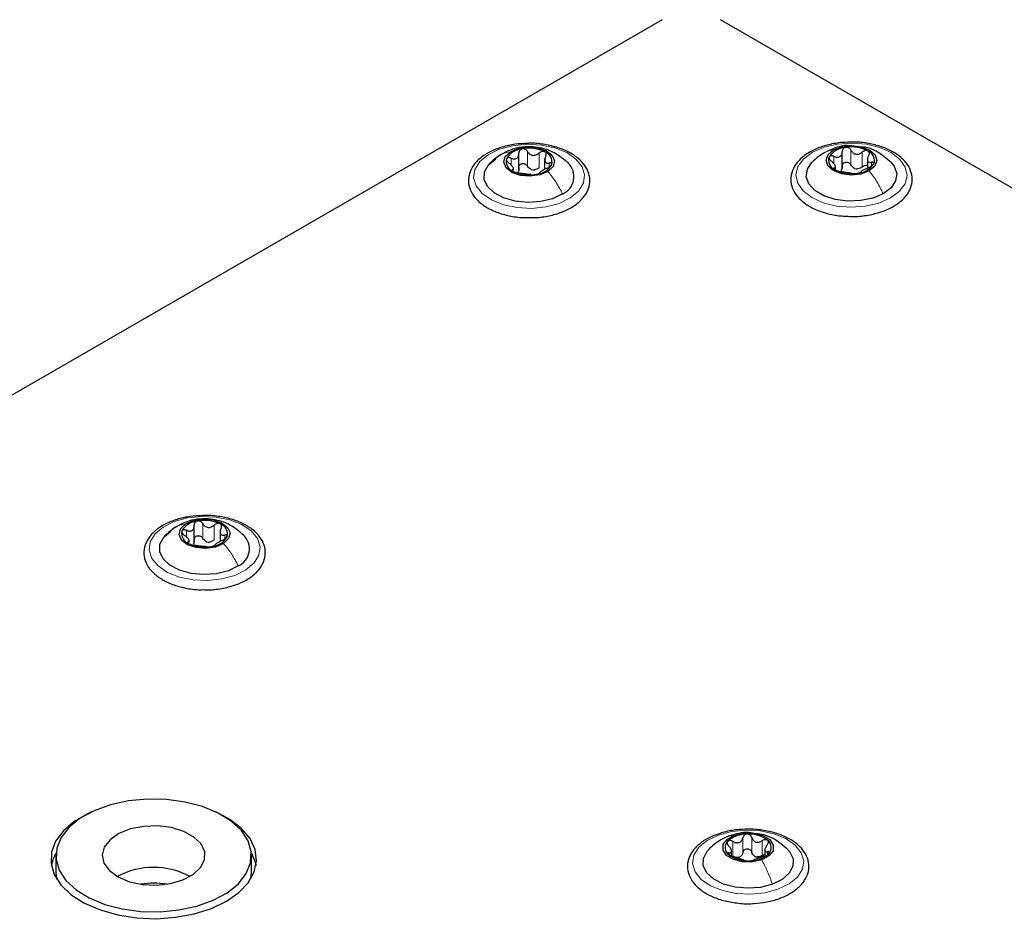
# Paper-space layout 'Blatt2' of a CAD drawing. Header units: millimetres. Extents: x 5 to 418, y 2 to 292.
# Tile 81 of 87: x 259 to 278, y 237 to 255. Entities that reach past the tile are written whole.
import ezdxf

# ---------------------------------------------------------------- set-up
doc = ezdxf.new("R2010")
doc.units = ezdxf.units.MM

psp = doc.layouts.new('Blatt2')

# ---------------------------------------------------------------- linework, layer by layer
at = {"color": 7, "linetype": 'Continuous', "lineweight": 25}
for p, q in [((270.993, 254.585), (248.379, 241.53)), ((317.662, 228.296), (272.124, 254.585)), ((268.207, 251.67), (268.207, 251.986)), ((268.706, 251.882), (268.706, 251.675)), ((274.49, 251.736), (274.49, 252.022)), ((274.49, 251.705), (274.49, 252.021)), ((274.978, 251.892), (274.978, 251.699)), ((268.103, 251.657), (268.103, 251.714)), ((274.361, 251.671), (274.361, 251.753)), ((261.896, 244.434), (261.896, 244.75)), ((262.397, 244.651), (262.397, 244.442)), ((261.797, 244.423), (261.797, 244.478)), ((272.985, 238.446), (272.985, 238.328)), ((259.207, 238.338), (259.207, 238.012)), ((263.007, 238.012), (263.007, 238.338)), ((272.338, 238.322), (272.338, 238.423)), ((262.994, 237.881), (263.007, 238.012))]:
    psp.add_line(p, q, dxfattribs=at)
at = {"color": 7, "linetype": 'Continuous', "lineweight": 18}
for p, q in [((274.659, 251.762), (274.659, 252.047)), ((268.052, 251.762), (268.052, 251.894)), ((268.373, 251.736), (268.373, 252.022)), ((268.597, 251.708), (268.597, 251.994)), ((274.326, 251.787), (274.326, 251.93)), ((274.88, 251.726), (274.88, 252.012)), ((268.083, 251.645), (268.083, 251.669)), ((268.795, 251.721), (268.795, 251.799)), ((274.336, 251.677), (274.336, 251.704)), ((275.06, 251.739), (275.06, 251.812)), ((262.062, 244.503), (262.062, 244.789)), ((262.286, 244.476), (262.286, 244.761)), ((261.743, 244.528), (261.743, 244.659)), ((262.488, 244.489), (262.488, 244.568)), ((261.778, 244.41), (261.778, 244.434)), ((272.303, 238.717), (272.397, 238.735)), ((272.558, 238.397), (272.558, 238.683)), ((272.733, 238.401), (272.733, 238.687)), ((272.365, 238.326), (272.365, 238.612)), ((272.936, 238.34), (272.936, 238.626)), ((272.293, 238.346), (272.293, 238.391)), ((273.039, 238.362), (273.039, 238.408))]:
    psp.add_line(p, q, dxfattribs=at)
at = {"color": 7, "linetype": 'Continuous', "lineweight": 18, "flags": 128}
for points in [[(267.608, 251.96), (267.824, 252.065), (268.079, 252.134), (268.357, 252.162), (268.637, 252.148), (268.902, 252.093), (269.134, 252), (269.315, 251.875), (269.434, 251.727), (269.483, 251.567), (269.459, 251.405), (269.363, 251.252), (269.201, 251.119), (268.986, 251.014), (268.73, 250.945), (268.453, 250.917), (268.172, 250.931), (267.907, 250.986), (267.676, 251.08), (267.494, 251.204), (267.375, 251.352), (267.326, 251.512), (267.35, 251.674), (267.446, 251.827), (267.608, 251.96)], [(273.914, 252.009), (274.139, 252.107), (274.4, 252.168), (274.68, 252.187), (274.959, 252.165), (275.219, 252.101), (275.441, 252), (275.61, 251.87), (275.715, 251.719), (275.749, 251.558), (275.71, 251.397), (275.599, 251.247), (275.425, 251.119), (275.2, 251.021), (274.939, 250.96), (274.659, 250.941), (274.38, 250.963), (274.12, 251.027), (273.898, 251.128), (273.729, 251.258), (273.624, 251.409), (273.59, 251.57), (273.629, 251.731), (273.74, 251.881), (273.914, 252.009)], [(261.293, 244.722), (261.507, 244.828), (261.762, 244.899), (262.039, 244.929), (262.32, 244.916), (262.586, 244.862), (262.818, 244.77), (263.002, 244.647), (263.124, 244.5), (263.176, 244.34), (263.154, 244.178), (263.06, 244.024), (262.901, 243.89), (262.687, 243.784), (262.433, 243.714), (262.156, 243.684), (261.875, 243.696), (261.609, 243.75), (261.376, 243.842), (261.192, 243.966), (261.071, 244.112), (261.019, 244.272), (261.04, 244.435), (261.134, 244.588), (261.293, 244.722)], [(272.084, 238.734), (272.339, 238.803), (272.617, 238.831), (272.898, 238.816), (273.163, 238.76), (273.393, 238.666), (273.574, 238.541), (273.692, 238.393), (273.74, 238.233), (273.715, 238.071), (273.618, 237.918), (273.456, 237.785), (273.239, 237.681), (272.983, 237.612), (272.705, 237.585), (272.425, 237.599), (272.16, 237.655), (271.929, 237.749), (271.749, 237.874), (271.63, 238.022), (271.582, 238.182), (271.608, 238.344), (271.705, 238.497), (271.867, 238.63), (272.084, 238.734)]]:
    psp.add_lwpolyline(points, dxfattribs=at)
at = {"color": 7, "linetype": 'Continuous', "lineweight": 25, "flags": 128}
for points in [[(268.039, 252.018), (268.195, 252.084), (268.383, 252.111), (268.573, 252.094), (268.739, 252.036), (268.853, 251.946), (268.899, 251.838), (268.87, 251.728), (268.77, 251.632)], [(275.016, 251.646), (274.854, 251.585), (274.665, 251.564), (274.475, 251.587), (274.316, 251.65), (274.21, 251.743), (274.175, 251.853), (274.214, 251.962), (274.323, 252.054)], [(274.323, 252.054), (274.485, 252.115), (274.674, 252.136), (274.864, 252.113), (275.023, 252.05), (275.129, 251.956), (275.164, 251.847), (275.125, 251.738), (275.016, 251.646)], [(269.054, 251.197), (268.86, 251.105), (268.63, 251.048), (268.381, 251.032), (268.134, 251.056), (267.909, 251.12), (267.724, 251.217), (267.594, 251.341), (267.53, 251.481), (267.537, 251.625), (267.614, 251.763), (267.755, 251.882)], [(268.77, 251.632), (268.614, 251.566), (268.427, 251.54), (268.236, 251.557), (268.07, 251.614), (267.956, 251.704), (267.91, 251.813), (267.939, 251.923), (268.039, 252.018)], [(275.285, 251.201), (275.083, 251.116), (274.848, 251.067), (274.598, 251.058), (274.354, 251.09), (274.135, 251.16), (273.96, 251.264), (273.842, 251.391), (273.791, 251.533), (273.812, 251.677), (273.901, 251.812), (273.904, 251.815)], [(275.425, 251.824), (275.497, 251.737), (275.548, 251.595), (275.527, 251.451), (275.438, 251.316), (275.285, 251.201)], [(262.466, 244.401), (262.311, 244.334), (262.124, 244.307), (261.933, 244.322), (261.767, 244.379), (261.651, 244.468), (261.603, 244.576), (261.63, 244.687), (261.729, 244.783)], [(261.729, 244.783), (261.883, 244.85), (262.07, 244.877), (262.262, 244.861), (262.428, 244.805), (262.544, 244.715), (262.591, 244.607), (262.564, 244.497), (262.466, 244.401)], [(262.752, 243.967), (262.56, 243.874), (262.33, 243.816), (262.082, 243.798), (261.835, 243.821), (261.609, 243.884), (261.422, 243.98), (261.29, 244.103), (261.224, 244.243), (261.228, 244.387), (261.303, 244.525), (261.442, 244.645)], [(259.272, 238.054), (259.403, 237.853), (259.6, 237.67), (259.854, 237.514), (260.157, 237.388), (260.496, 237.3), (260.859, 237.251), (261.231, 237.244), (261.599, 237.279), (261.948, 237.354), (262.264, 237.468), (262.536, 237.615), (262.753, 237.79), (262.906, 237.986), (262.991, 238.195), (263.003, 238.41), (262.942, 238.622), (262.811, 238.823), (262.615, 239.006), (262.36, 239.163), (262.057, 239.288), (261.718, 239.377), (261.355, 239.426), (260.983, 239.433), (260.615, 239.398), (260.267, 239.322), (259.951, 239.208), (259.679, 239.061), (259.462, 238.887), (259.308, 238.691), (259.223, 238.481), (259.211, 238.266), (259.272, 238.054)], [(259.901, 239.186), (259.834, 239.155), (259.565, 239), (259.352, 238.818), (259.202, 238.616), (259.121, 238.402), (259.112, 238.182), (259.175, 237.966), (259.308, 237.76), (259.506, 237.573), (259.762, 237.41), (260.066, 237.279), (260.408, 237.183), (260.776, 237.126), (261.155, 237.11), (261.532, 237.137), (261.895, 237.203), (262.228, 237.309), (262.521, 237.448), (262.521, 237.448)], [(262.521, 237.448), (262.763, 237.618), (262.946, 237.81), (263.061, 238.019), (263.107, 238.237), (263.08, 238.456), (262.981, 238.668), (262.815, 238.866), (262.587, 239.041), (262.313, 239.186)], [(260.141, 238.189), (260.247, 238.044), (260.416, 237.921), (260.637, 237.829), (260.893, 237.774), (261.164, 237.762), (261.431, 237.792), (261.675, 237.863), (261.876, 237.969), (262.02, 238.102), (262.096, 238.253), (262.099, 238.41), (262.029, 238.562), (261.89, 238.697), (261.693, 238.806), (261.453, 238.88), (261.187, 238.914), (260.915, 238.905), (260.657, 238.854), (260.433, 238.765), (260.259, 238.644), (260.147, 238.5), (260.107, 238.345), (260.141, 238.189)], [(272.926, 238.252), (272.746, 238.212), (272.553, 238.215), (272.376, 238.26), (272.243, 238.34), (272.174, 238.445), (272.178, 238.556), (272.257, 238.658), (272.397, 238.735)], [(272.397, 238.735), (272.577, 238.775), (272.77, 238.772), (272.946, 238.727), (273.08, 238.646), (273.149, 238.542), (273.144, 238.431), (273.066, 238.329), (272.926, 238.252)], [(273.132, 237.778), (272.904, 237.719), (272.655, 237.7), (272.408, 237.721), (272.181, 237.782), (271.992, 237.877), (271.858, 238), (271.789, 238.139), (271.791, 238.283), (271.863, 238.422), (271.907, 238.469)], [(273.428, 238.457), (273.464, 238.415), (273.533, 238.276), (273.532, 238.132), (273.459, 237.993), (273.322, 237.872), (273.132, 237.778)], [(263.006, 238.383), (263.08, 238.211), (263.096, 238.142)], [(259.207, 238.012), (259.211, 237.94), (259.221, 237.881)]]:
    psp.add_lwpolyline(points, dxfattribs=at)
at = {"color": 7, "linetype": 'Continuous', "lineweight": 25}
for centre, radius, start, end in [((268.299, 251.689), 0.386, 94.4929, 150.0111), ((268.404, 251.381), 0.705, 64.4345, 101.0333), ((274.581, 251.685), 0.417, 93.1952, 145.8081), ((274.671, 251.424), 0.687, 62.2274, 99.49), ((274.92, 251.849), 0.196, 339.3427, 68.6889), ((268.166, 251.831), 0.207, 165.8197, 251.5976), ((268.643, 251.82), 0.207, 345.8197, 71.5976), ((274.419, 251.85), 0.196, 159.3427, 248.6889), ((268.508, 251.921), 0.258, 255.8956, 269.5721), ((268.51, 251.962), 0.386, 274.4929, 330.0111), ((268.908, 251.533), 0.367, 293.3965, 46.1644), ((274.668, 252.276), 0.687, 242.2274, 279.49), ((274.797, 251.935), 0.251, 253.8977, 267.8197), ((274.758, 252.014), 0.417, 273.1952, 325.8081), ((268.405, 252.27), 0.705, 244.4345, 281.0333), ((261.989, 244.46), 0.38, 94.7264, 150.7928), ((262.096, 244.144), 0.708, 64.8171, 101.3139), ((262.333, 244.586), 0.21, 346.9703, 72.0732), ((261.861, 244.598), 0.21, 166.9703, 252.0732), ((262.603, 244.3), 0.365, 294.1702, 46.2283), ((262.098, 245.04), 0.708, 244.8171, 281.3139), ((262.196, 244.689), 0.259, 256.2461, 269.8849), ((262.206, 244.724), 0.38, 274.7264, 330.7928), ((272.625, 238.211), 0.542, 88.14, 132.0159), ((272.683, 238.166), 0.588, 52.4366, 93.8951), ((272.937, 238.495), 0.173, 315.2401, 52.858), ((272.386, 238.492), 0.173, 135.2401, 232.858), ((259.869, 237.998), 0.764, 149.7563, 169.1324), ((272.64, 238.821), 0.588, 232.4366, 273.8951), ((272.419, 238.493), 0.197, 281.8877, 298.2682), ((272.697, 238.775), 0.542, 268.14, 312.0159), ((272.875, 238.521), 0.215, 245.4264, 260.9053), ((261.107, 236.602), 1.505, 61.977, 118.023), ((261.107, 236.358), 1.443, 80.1124, 99.8876)]:
    psp.add_arc(centre, radius, start, end, dxfattribs=at)
for points, knots in [([(268.373, 252.179), (268.293, 252.176), (268.122, 252.169), (267.874, 252.112), (267.641, 252.022), (267.448, 251.898), (267.306, 251.746), (267.227, 251.573), (267.218, 251.394), (267.274, 251.226), (267.387, 251.076), (267.514, 250.973), (267.604, 250.923), (267.629, 250.909)], [0, 0, 0, 0, 0.086718, 0.186084, 0.285919, 0.386499, 0.487673, 0.587281, 0.682542, 0.774833, 0.867588, 0.96382, 1, 1, 1, 1]), ([(269.168, 251.793), (269.081, 251.867), (268.929, 251.996), (268.682, 252.087), (268.469, 252.12), (268.263, 252.114), (268.043, 252.064), (267.907, 251.989), (267.836, 251.95)], [0, 0, 0, 0, 0.23363, 0.409722, 0.536142, 0.680159, 0.833159, 1, 1, 1, 1]), ([(268.269, 252.073), (268.259, 252.07), (268.24, 252.064), (268.219, 252.045), (268.207, 252.02), (268.206, 252.001), (268.206, 251.992)], [0, 0, 0, 0, 0.250033, 0.499632, 0.749228, 1, 1, 1, 1]), ([(268.373, 252.022), (268.368, 252.03), (268.357, 252.047), (268.331, 252.065), (268.3, 252.075), (268.279, 252.074), (268.269, 252.073)], [0, 0, 0, 0, 0.249815, 0.499908, 0.75012, 1, 1, 1, 1]), ([(268.365, 250.739), (268.418, 250.738), (268.563, 250.733), (268.795, 250.768), (269.044, 250.839), (269.26, 250.946), (269.432, 251.083), (269.547, 251.245), (269.595, 251.423), (269.573, 251.599), (269.491, 251.76), (269.355, 251.901), (269.169, 252.021), (268.939, 252.112), (268.681, 252.166), (268.486, 252.188), (268.384, 252.18), (268.373, 252.179)], [0, 0, 0, 0, 0.043268, 0.11708, 0.191118, 0.265607, 0.340684, 0.415697, 0.488487, 0.557983, 0.626412, 0.696459, 0.76912, 0.84305, 0.916979, 0.990749, 1, 1, 1, 1]), ([(274.699, 252.202), (274.629, 252.202), (274.468, 252.203), (274.222, 252.159), (273.979, 252.08), (273.772, 251.966), (273.612, 251.823), (273.511, 251.656), (273.478, 251.477), (273.514, 251.304), (273.609, 251.148), (273.728, 251.035), (273.818, 250.978), (273.847, 250.96)], [0, 0, 0, 0, 0.07631, 0.175623, 0.275303, 0.375651, 0.476769, 0.577282, 0.674152, 0.766984, 0.859149, 0.954173, 1, 1, 1, 1]), ([(274.648, 252.132), (274.628, 252.134), (274.535, 252.146), (274.375, 252.106), (274.248, 252.048), (274.188, 252.02)], [0, 0, 0, 0, 0.125937, 0.582278, 1, 1, 1, 1]), ([(274.557, 252.101), (274.547, 252.099), (274.528, 252.094), (274.506, 252.074), (274.492, 252.05), (274.491, 252.031), (274.49, 252.022)], [0, 0, 0, 0, 0.250033, 0.499632, 0.749228, 1, 1, 1, 1]), ([(274.659, 252.047), (274.654, 252.056), (274.644, 252.073), (274.619, 252.091), (274.589, 252.103), (274.568, 252.102), (274.557, 252.101)], [0, 0, 0, 0, 0.249815, 0.499908, 0.75012, 1, 1, 1, 1]), ([(274.568, 250.766), (274.621, 250.763), (274.765, 250.754), (275, 250.782), (275.255, 250.844), (275.479, 250.944), (275.662, 251.074), (275.787, 251.226), (275.852, 251.395), (275.853, 251.567), (275.79, 251.733), (275.671, 251.881), (275.501, 252.008), (275.284, 252.11), (275.034, 252.176), (274.832, 252.207), (274.72, 252.203), (274.699, 252.202)], [0, 0, 0, 0, 0.043154, 0.116928, 0.190892, 0.265257, 0.340201, 0.415381, 0.481535, 0.551816, 0.620424, 0.689652, 0.761535, 0.835217, 0.909194, 0.983004, 1, 1, 1, 1]), ([(274.659, 252.047), (274.671, 252.029), (274.688, 252.002), (274.725, 251.979), (274.756, 251.969), (274.789, 251.969), (274.834, 251.979), (274.862, 251.999), (274.88, 252.012)], [0, 0, 0, 0, 0.249199, 0.374336, 0.49893, 0.624007, 0.749759, 1, 1, 1, 1]), ([(275.431, 251.818), (275.348, 251.888), (275.205, 252.007), (275.006, 252.101), (274.901, 252.108), (274.875, 252.11)], [0, 0, 0, 0, 0.508734, 0.877638, 1, 1, 1, 1]), ([(274.991, 252.032), (274.983, 252.035), (274.966, 252.042), (274.936, 252.04), (274.906, 252.031), (274.889, 252.018), (274.88, 252.012)], [0, 0, 0, 0, 0.249991, 0.499611, 0.749127, 1, 1, 1, 1]), ([(275.003, 251.94), (275.007, 251.948), (275.016, 251.966), (275.018, 251.992), (275.011, 252.016), (274.997, 252.026), (274.991, 252.032)], [0, 0, 0, 0, 0.249852, 0.499902, 0.750115, 1, 1, 1, 1]), ([(267.836, 251.95), (267.801, 251.926), (267.726, 251.876), (267.663, 251.813), (267.629, 251.78)], [0, 0, 0, 0, 0.475036, 1, 1, 1, 1]), ([(267.965, 251.881), (267.964, 251.875), (267.962, 251.862), (267.972, 251.838), (267.989, 251.815), (268.006, 251.802), (268.014, 251.795)], [0, 0, 0, 0, 0.249857, 0.499466, 0.749011, 1, 1, 1, 1]), ([(268.052, 251.894), (268.042, 251.897), (268.023, 251.904), (267.997, 251.904), (267.975, 251.898), (267.968, 251.887), (267.965, 251.881)], [0, 0, 0, 0, 0.2498071, 0.5000551, 0.7503094, 1, 1, 1, 1]), ([(268.052, 251.894), (268.072, 251.887), (268.102, 251.877), (268.141, 251.881), (268.166, 251.891), (268.186, 251.909), (268.205, 251.942), (268.206, 251.972), (268.206, 251.992)], [0, 0, 0, 0, 0.249168, 0.374303, 0.498903, 0.623987, 0.749746, 1, 1, 1, 1]), ([(268.373, 252.022), (268.385, 252.005), (268.404, 251.978), (268.442, 251.956), (268.474, 251.947), (268.508, 251.948), (268.552, 251.959), (268.579, 251.98), (268.597, 251.994)], [0, 0, 0, 0, 0.249199, 0.374336, 0.49893, 0.624007, 0.749759, 1, 1, 1, 1]), ([(268.708, 252.017), (268.7, 252.02), (268.683, 252.027), (268.652, 252.024), (268.622, 252.013), (268.605, 252), (268.597, 251.994)], [0, 0, 0, 0, 0.249991, 0.499611, 0.749127, 1, 1, 1, 1]), ([(268.726, 251.925), (268.718, 251.906), (268.706, 251.878), (268.706, 251.843), (268.712, 251.821), (268.726, 251.806), (268.752, 251.795), (268.778, 251.797), (268.795, 251.799)], [0, 0, 0, 0, 0.249201, 0.374338, 0.498932, 0.624008, 0.74976, 1, 1, 1, 1]), ([(268.726, 251.925), (268.73, 251.934), (268.738, 251.952), (268.738, 251.978), (268.729, 252.002), (268.715, 252.012), (268.708, 252.017)], [0, 0, 0, 0, 0.249852, 0.499902, 0.750115, 1, 1, 1, 1]), ([(274.152, 252.005), (274.109, 251.979), (274.02, 251.925), (273.943, 251.851), (273.902, 251.812)], [0, 0, 0, 0, 0.473066, 1, 1, 1, 1]), ([(274.236, 251.92), (274.234, 251.913), (274.231, 251.9), (274.239, 251.876), (274.256, 251.853), (274.271, 251.839), (274.279, 251.832)], [0, 0, 0, 0, 0.249857, 0.499466, 0.749011, 1, 1, 1, 1]), ([(274.326, 251.93), (274.317, 251.933), (274.298, 251.94), (274.271, 251.942), (274.248, 251.935), (274.24, 251.925), (274.236, 251.92)], [0, 0, 0, 0, 0.249807, 0.500055, 0.750309, 1, 1, 1, 1]), ([(274.326, 251.93), (274.347, 251.922), (274.377, 251.911), (274.417, 251.913), (274.443, 251.923), (274.465, 251.94), (274.486, 251.972), (274.488, 252.002), (274.49, 252.022)], [0, 0, 0, 0, 0.249168, 0.374303, 0.498903, 0.623987, 0.749746, 1, 1, 1, 1]), ([(275.003, 251.94), (274.994, 251.921), (274.98, 251.893), (274.978, 251.858), (274.982, 251.836), (274.994, 251.821), (275.018, 251.808), (275.043, 251.81), (275.06, 251.812)], [0, 0, 0, 0, 0.249201, 0.3743378, 0.4989316, 0.6240084, 0.74976, 1, 1, 1, 1]), ([(268.083, 251.669), (268.091, 251.672), (268.103, 251.676), (268.103, 251.692), (268.097, 251.709), (268.083, 251.729), (268.058, 251.759), (268.031, 251.781), (268.014, 251.795)], [0, 0, 0, 0, 0.249201, 0.374338, 0.498932, 0.624008, 0.74976, 1, 1, 1, 1]), ([(268.083, 251.669), (268.079, 251.668), (268.071, 251.666), (268.071, 251.657), (268.08, 251.646), (268.094, 251.638), (268.101, 251.634)], [0, 0, 0, 0, 0.249852, 0.499902, 0.750115, 1, 1, 1, 1]), ([(268.206, 251.706), (268.206, 251.69), (268.207, 251.66), (268.192, 251.635), (268.184, 251.623)], [0, 0, 0, 0, 0.50155, 1, 1, 1, 1]), ([(268.206, 251.706), (268.206, 251.715), (268.207, 251.734), (268.219, 251.759), (268.24, 251.778), (268.268, 251.789), (268.3, 251.789), (268.33, 251.779), (268.356, 251.761), (268.368, 251.745), (268.373, 251.736)], [0, 0, 0, 0, 0.125193, 0.249438, 0.374279, 0.499024, 0.623869, 0.749369, 0.87443, 1, 1, 1, 1]), ([(268.445, 251.671), (268.43, 251.679), (268.4, 251.695), (268.382, 251.723), (268.373, 251.736)], [0, 0, 0, 0, 0.498457, 1, 1, 1, 1]), ([(268.597, 251.708), (268.583, 251.697), (268.556, 251.675), (268.523, 251.667), (268.506, 251.663)], [0, 0, 0, 0, 0.501552, 1, 1, 1, 1]), ([(268.757, 251.701), (268.737, 251.691), (268.707, 251.677), (268.669, 251.655), (268.643, 251.639), (268.623, 251.626), (268.604, 251.612), (268.603, 251.607), (268.603, 251.603)], [0, 0, 0, 0, 0.249168, 0.374303, 0.498903, 0.623987, 0.749746, 1, 1, 1, 1]), ([(268.757, 251.701), (268.767, 251.705), (268.786, 251.714), (268.812, 251.731), (268.834, 251.751), (268.841, 251.763), (268.844, 251.769)], [0, 0, 0, 0, 0.249807, 0.500055, 0.750309, 1, 1, 1, 1]), ([(268.844, 251.769), (268.845, 251.775), (268.848, 251.786), (268.837, 251.797), (268.82, 251.802), (268.803, 251.8), (268.795, 251.799)], [0, 0, 0, 0, 0.249857, 0.499466, 0.749011, 1, 1, 1, 1]), ([(274.336, 251.704), (274.345, 251.707), (274.359, 251.71), (274.361, 251.726), (274.357, 251.743), (274.345, 251.764), (274.321, 251.795), (274.296, 251.817), (274.279, 251.832)], [0, 0, 0, 0, 0.249201, 0.374338, 0.498932, 0.624008, 0.74976, 1, 1, 1, 1]), ([(274.336, 251.704), (274.332, 251.703), (274.323, 251.701), (274.321, 251.693), (274.328, 251.681), (274.342, 251.672), (274.348, 251.668)], [0, 0, 0, 0, 0.249852, 0.499902, 0.750115, 1, 1, 1, 1]), ([(274.348, 251.668), (274.356, 251.664), (274.373, 251.655), (274.403, 251.644), (274.433, 251.636), (274.45, 251.633), (274.459, 251.632)], [0, 0, 0, 0, 0.249991, 0.499611, 0.749127, 1, 1, 1, 1]), ([(274.49, 251.736), (274.489, 251.721), (274.488, 251.69), (274.471, 251.666), (274.463, 251.654)], [0, 0, 0, 0, 0.50155, 1, 1, 1, 1]), ([(274.49, 251.736), (274.491, 251.746), (274.492, 251.764), (274.505, 251.789), (274.528, 251.807), (274.557, 251.817), (274.589, 251.817), (274.619, 251.806), (274.644, 251.787), (274.654, 251.77), (274.659, 251.762)], [0, 0, 0, 0, 0.125193, 0.249438, 0.374279, 0.499024, 0.623869, 0.749369, 0.87443, 1, 1, 1, 1]), ([(274.727, 251.694), (274.713, 251.702), (274.684, 251.719), (274.668, 251.747), (274.659, 251.762)], [0, 0, 0, 0, 0.498457, 1, 1, 1, 1]), ([(274.88, 251.726), (274.866, 251.715), (274.838, 251.694), (274.804, 251.687), (274.787, 251.684)], [0, 0, 0, 0, 0.501552, 1, 1, 1, 1]), ([(275.013, 251.714), (274.992, 251.705), (274.962, 251.692), (274.922, 251.671), (274.896, 251.657), (274.874, 251.644), (274.853, 251.631), (274.851, 251.625), (274.849, 251.622)], [0, 0, 0, 0, 0.249168, 0.374303, 0.498903, 0.623987, 0.749746, 1, 1, 1, 1]), ([(274.88, 251.726), (274.889, 251.732), (274.906, 251.745), (274.936, 251.754), (274.962, 251.757), (274.974, 251.752), (274.978, 251.75)], [0, 0, 0, 0, 0.285169, 0.56815, 0.852456, 1, 1, 1, 1]), ([(275.013, 251.714), (275.022, 251.718), (275.041, 251.726), (275.068, 251.743), (275.091, 251.762), (275.099, 251.774), (275.103, 251.78)], [0, 0, 0, 0, 0.249807, 0.500055, 0.750309, 1, 1, 1, 1]), ([(275.103, 251.78), (275.105, 251.786), (275.108, 251.797), (275.1, 251.808), (275.083, 251.814), (275.068, 251.812), (275.06, 251.812)], [0, 0, 0, 0, 0.249857, 0.499466, 0.749011, 1, 1, 1, 1]), ([(268.101, 251.634), (268.109, 251.63), (268.126, 251.621), (268.157, 251.612), (268.187, 251.605), (268.204, 251.602), (268.212, 251.601)], [0, 0, 0, 0, 0.249991, 0.499611, 0.749127, 1, 1, 1, 1]), ([(268.436, 251.573), (268.424, 251.574), (268.405, 251.576), (268.367, 251.579), (268.335, 251.583), (268.301, 251.588), (268.257, 251.595), (268.23, 251.599), (268.212, 251.601)], [0, 0, 0, 0, 0.2491995, 0.3743362, 0.4989302, 0.6240074, 0.7497593, 1, 1, 1, 1]), ([(268.436, 251.573), (268.441, 251.572), (268.453, 251.571), (268.478, 251.571), (268.509, 251.573), (268.53, 251.576), (268.54, 251.578)], [0, 0, 0, 0, 0.249815, 0.499908, 0.75012, 1, 1, 1, 1]), ([(268.54, 251.578), (268.55, 251.58), (268.569, 251.584), (268.59, 251.591), (268.602, 251.598), (268.603, 251.601), (268.603, 251.603)], [0, 0, 0, 0, 0.250033, 0.499632, 0.749228, 1, 1, 1, 1]), ([(274.68, 251.596), (274.668, 251.598), (274.651, 251.601), (274.614, 251.605), (274.583, 251.61), (274.55, 251.616), (274.505, 251.624), (274.477, 251.629), (274.459, 251.632)], [0, 0, 0, 0, 0.249199, 0.374336, 0.49893, 0.624007, 0.749759, 1, 1, 1, 1]), ([(274.68, 251.596), (274.685, 251.596), (274.695, 251.594), (274.72, 251.593), (274.75, 251.594), (274.771, 251.597), (274.782, 251.598)], [0, 0, 0, 0, 0.249815, 0.499908, 0.75012, 1, 1, 1, 1]), ([(274.782, 251.598), (274.792, 251.6), (274.811, 251.603), (274.833, 251.61), (274.847, 251.617), (274.849, 251.62), (274.849, 251.622)], [0, 0, 0, 0, 0.250033, 0.499632, 0.749228, 1, 1, 1, 1]), ([(267.629, 250.909), (267.667, 250.891), (267.775, 250.838), (267.984, 250.776), (268.198, 250.738), (268.327, 250.739), (268.365, 250.739)], [0, 0, 0, 0, 0.180103, 0.52028, 0.859876, 1, 1, 1, 1]), ([(273.847, 250.96), (273.884, 250.94), (273.988, 250.883), (274.19, 250.815), (274.401, 250.77), (274.531, 250.767), (274.568, 250.766)], [0, 0, 0, 0, 0.180183, 0.520099, 0.859478, 1, 1, 1, 1]), ([(262.068, 243.506), (262.122, 243.504), (262.266, 243.501), (262.498, 243.537), (262.746, 243.61), (262.961, 243.718), (263.13, 243.856), (263.243, 244.019), (263.288, 244.197), (263.264, 244.373), (263.179, 244.532), (263.041, 244.673), (262.853, 244.791), (262.622, 244.882), (262.363, 244.934), (262.167, 244.955), (262.066, 244.946), (262.055, 244.945)], [0, 0, 0, 0, 0.043286, 0.117105, 0.191157, 0.265669, 0.340768, 0.415739, 0.488392, 0.55779, 0.626223, 0.69638, 0.769125, 0.843076, 0.916997, 0.990763, 1, 1, 1, 1]), ([(262.055, 244.945), (261.975, 244.942), (261.804, 244.934), (261.556, 244.876), (261.325, 244.784), (261.134, 244.659), (260.994, 244.506), (260.918, 244.333), (260.912, 244.154), (260.97, 243.986), (261.085, 243.837), (261.214, 243.735), (261.305, 243.685), (261.33, 243.672)], [0, 0, 0, 0, 0.086737, 0.186109, 0.285965, 0.386571, 0.48773, 0.5872, 0.682269, 0.77453, 0.867386, 0.963758, 1, 1, 1, 1]), ([(262.861, 244.559), (262.774, 244.633), (262.621, 244.764), (262.373, 244.854), (262.158, 244.887), (261.95, 244.88), (261.728, 244.828), (261.591, 244.751), (261.52, 244.711)], [0, 0, 0, 0, 0.232588, 0.408554, 0.535121, 0.679351, 0.832585, 1, 1, 1, 1]), ([(261.743, 244.659), (261.763, 244.652), (261.793, 244.642), (261.831, 244.646), (261.857, 244.656), (261.876, 244.675), (261.895, 244.707), (261.895, 244.737), (261.896, 244.757)], [0, 0, 0, 0, 0.249168, 0.374303, 0.498903, 0.623987, 0.749746, 1, 1, 1, 1]), ([(261.957, 244.839), (261.948, 244.836), (261.928, 244.83), (261.908, 244.81), (261.896, 244.785), (261.896, 244.767), (261.896, 244.757)], [0, 0, 0, 0, 0.250033, 0.499632, 0.749228, 1, 1, 1, 1]), ([(262.062, 244.789), (262.056, 244.797), (262.045, 244.813), (262.019, 244.831), (261.988, 244.842), (261.968, 244.84), (261.957, 244.839)], [0, 0, 0, 0, 0.249815, 0.499908, 0.75012, 1, 1, 1, 1]), ([(262.062, 244.789), (262.074, 244.771), (262.093, 244.745), (262.131, 244.723), (262.163, 244.714), (262.197, 244.715), (262.241, 244.727), (262.268, 244.747), (262.286, 244.761)], [0, 0, 0, 0, 0.249199, 0.374336, 0.49893, 0.624007, 0.749759, 1, 1, 1, 1]), ([(262.398, 244.785), (262.389, 244.788), (262.372, 244.795), (262.341, 244.792), (262.311, 244.781), (262.295, 244.768), (262.286, 244.761)], [0, 0, 0, 0, 0.2499907, 0.4996106, 0.7491271, 1, 1, 1, 1]), ([(262.417, 244.694), (262.42, 244.703), (262.428, 244.72), (262.428, 244.747), (262.419, 244.77), (262.405, 244.78), (262.398, 244.785)], [0, 0, 0, 0, 0.249852, 0.499902, 0.750115, 1, 1, 1, 1]), ([(261.52, 244.711), (261.486, 244.688), (261.414, 244.638), (261.352, 244.577), (261.32, 244.545)], [0, 0, 0, 0, 0.475404, 1, 1, 1, 1]), ([(261.657, 244.645), (261.656, 244.639), (261.653, 244.626), (261.664, 244.603), (261.682, 244.58), (261.698, 244.566), (261.707, 244.56)], [0, 0, 0, 0, 0.249857, 0.499466, 0.749011, 1, 1, 1, 1]), ([(261.743, 244.659), (261.733, 244.662), (261.714, 244.668), (261.688, 244.669), (261.667, 244.662), (261.66, 244.651), (261.657, 244.645)], [0, 0, 0, 0, 0.249807, 0.500055, 0.750309, 1, 1, 1, 1]), ([(262.417, 244.694), (262.409, 244.675), (262.397, 244.646), (262.397, 244.612), (262.404, 244.59), (262.418, 244.575), (262.444, 244.563), (262.47, 244.566), (262.488, 244.568)], [0, 0, 0, 0, 0.249201, 0.374338, 0.498932, 0.624008, 0.74976, 1, 1, 1, 1]), ([(262.537, 244.538), (262.539, 244.544), (262.541, 244.555), (262.53, 244.566), (262.512, 244.571), (262.496, 244.569), (262.488, 244.568)], [0, 0, 0, 0, 0.249857, 0.499466, 0.749011, 1, 1, 1, 1]), ([(261.778, 244.434), (261.786, 244.437), (261.797, 244.441), (261.797, 244.457), (261.79, 244.474), (261.776, 244.494), (261.75, 244.524), (261.724, 244.546), (261.707, 244.56)], [0, 0, 0, 0, 0.249201, 0.374338, 0.498932, 0.624008, 0.74976, 1, 1, 1, 1]), ([(261.778, 244.434), (261.774, 244.433), (261.766, 244.431), (261.766, 244.422), (261.775, 244.411), (261.79, 244.403), (261.797, 244.399)], [0, 0, 0, 0, 0.249852, 0.499902, 0.750115, 1, 1, 1, 1]), ([(261.797, 244.399), (261.805, 244.395), (261.822, 244.387), (261.853, 244.377), (261.883, 244.37), (261.9, 244.368), (261.908, 244.367)], [0, 0, 0, 0, 0.249991, 0.499611, 0.749127, 1, 1, 1, 1]), ([(261.896, 244.471), (261.896, 244.456), (261.896, 244.425), (261.882, 244.401), (261.874, 244.389)], [0, 0, 0, 0, 0.50155, 1, 1, 1, 1]), ([(261.896, 244.471), (261.896, 244.481), (261.896, 244.499), (261.908, 244.524), (261.928, 244.544), (261.957, 244.555), (261.988, 244.555), (262.019, 244.545), (262.045, 244.528), (262.056, 244.511), (262.062, 244.503)], [0, 0, 0, 0, 0.125193, 0.249438, 0.374279, 0.499024, 0.623869, 0.749369, 0.87443, 1, 1, 1, 1]), ([(262.134, 244.438), (262.119, 244.446), (262.089, 244.462), (262.071, 244.489), (262.062, 244.503)], [0, 0, 0, 0, 0.498457, 1, 1, 1, 1]), ([(262.286, 244.476), (262.273, 244.465), (262.246, 244.442), (262.212, 244.434), (262.195, 244.43)], [0, 0, 0, 0, 0.501552, 1, 1, 1, 1]), ([(262.452, 244.469), (262.431, 244.46), (262.401, 244.445), (262.363, 244.423), (262.338, 244.407), (262.318, 244.394), (262.3, 244.38), (262.299, 244.374), (262.299, 244.371)], [0, 0, 0, 0, 0.249168, 0.374303, 0.498903, 0.623987, 0.749746, 1, 1, 1, 1]), ([(262.452, 244.469), (262.461, 244.474), (262.48, 244.483), (262.506, 244.5), (262.528, 244.52), (262.534, 244.532), (262.537, 244.538)], [0, 0, 0, 0, 0.249807, 0.500055, 0.750309, 1, 1, 1, 1]), ([(262.132, 244.339), (262.12, 244.341), (262.101, 244.343), (262.063, 244.346), (262.031, 244.349), (261.997, 244.354), (261.953, 244.361), (261.926, 244.364), (261.908, 244.367)], [0, 0, 0, 0, 0.249199, 0.374336, 0.49893, 0.624007, 0.749759, 1, 1, 1, 1]), ([(262.132, 244.339), (262.138, 244.339), (262.149, 244.338), (262.175, 244.338), (262.206, 244.34), (262.227, 244.343), (262.237, 244.345)], [0, 0, 0, 0, 0.249815, 0.499908, 0.75012, 1, 1, 1, 1]), ([(262.237, 244.345), (262.247, 244.347), (262.266, 244.351), (262.287, 244.359), (262.299, 244.366), (262.299, 244.369), (262.299, 244.371)], [0, 0, 0, 0, 0.250033, 0.4996315, 0.7492277, 1, 1, 1, 1]), ([(261.33, 243.672), (261.368, 243.653), (261.478, 243.601), (261.687, 243.54), (261.902, 243.503), (262.03, 243.505), (262.068, 243.506)], [0, 0, 0, 0, 0.18009, 0.520303, 0.859936, 1, 1, 1, 1]), ([(272.774, 237.407), (272.856, 237.414), (273.029, 237.429), (273.273, 237.498), (273.494, 237.6), (273.671, 237.734), (273.793, 237.893), (273.85, 238.07), (273.836, 238.247), (273.761, 238.41), (273.631, 238.554), (273.45, 238.676), (273.225, 238.771), (272.969, 238.831), (272.696, 238.856), (272.423, 238.84), (272.211, 238.804), (272.106, 238.762), (272.077, 238.751)], [0, 0, 0, 0, 0.06011, 0.126407, 0.193085, 0.260288, 0.327584, 0.393137, 0.455678, 0.517004, 0.579484, 0.644352, 0.710524, 0.776776, 0.842879, 0.908948, 0.975142, 1, 1, 1, 1]), ([(272.077, 238.751), (272.027, 238.734), (271.896, 238.69), (271.726, 238.581), (271.576, 238.433), (271.49, 238.262), (271.472, 238.083), (271.522, 237.913), (271.603, 237.794), (271.665, 237.734), (271.681, 237.719)], [0, 0, 0, 0, 0.092265, 0.240694, 0.390157, 0.537811, 0.679336, 0.815834, 0.952446, 1, 1, 1, 1]), ([(272.302, 238.722), (272.271, 238.709), (272.206, 238.683), (272.104, 238.627), (271.998, 238.554), (271.933, 238.493), (271.9, 238.462)], [0, 0, 0, 0, 0.216338, 0.452771, 0.712891, 1, 1, 1, 1]), ([(272.743, 238.772), (272.717, 238.776), (272.63, 238.792), (272.475, 238.772), (272.359, 238.738), (272.3, 238.721)], [0, 0, 0, 0, 0.172616, 0.584438, 1, 1, 1, 1]), ([(272.365, 238.612), (272.385, 238.602), (272.415, 238.588), (272.458, 238.585), (272.488, 238.591), (272.515, 238.605), (272.543, 238.634), (272.552, 238.664), (272.558, 238.683)], [0, 0, 0, 0, 0.249168, 0.374303, 0.498903, 0.623987, 0.749746, 1, 1, 1, 1]), ([(272.643, 238.753), (272.632, 238.752), (272.611, 238.749), (272.585, 238.733), (272.566, 238.71), (272.561, 238.692), (272.558, 238.683)], [0, 0, 0, 0, 0.250033, 0.499632, 0.749228, 1, 1, 1, 1]), ([(272.733, 238.687), (272.73, 238.696), (272.723, 238.714), (272.702, 238.735), (272.675, 238.751), (272.654, 238.752), (272.643, 238.753)], [0, 0, 0, 0, 0.249815, 0.499908, 0.75012, 1, 1, 1, 1]), ([(272.733, 238.687), (272.741, 238.668), (272.752, 238.639), (272.783, 238.612), (272.811, 238.598), (272.843, 238.594), (272.886, 238.599), (272.916, 238.615), (272.936, 238.626)], [0, 0, 0, 0, 0.249199, 0.374336, 0.49893, 0.624007, 0.749759, 1, 1, 1, 1]), ([(273.43, 238.455), (273.347, 238.526), (273.209, 238.645), (272.99, 238.743), (272.865, 238.756), (272.813, 238.761)], [0, 0, 0, 0, 0.464499, 0.776551, 1, 1, 1, 1]), ([(273.042, 238.632), (273.035, 238.637), (273.022, 238.646), (272.994, 238.647), (272.964, 238.641), (272.945, 238.631), (272.936, 238.626)], [0, 0, 0, 0, 0.249991, 0.499611, 0.749127, 1, 1, 1, 1]), ([(273.03, 238.54), (273.036, 238.548), (273.048, 238.564), (273.056, 238.59), (273.056, 238.615), (273.046, 238.626), (273.042, 238.632)], [0, 0, 0, 0, 0.249852, 0.499902, 0.750115, 1, 1, 1, 1]), ([(272.263, 238.614), (272.259, 238.608), (272.251, 238.596), (272.253, 238.571), (272.264, 238.546), (272.277, 238.53), (272.283, 238.523)], [0, 0, 0, 0, 0.249857, 0.499466, 0.749011, 1, 1, 1, 1]), ([(272.365, 238.612), (272.355, 238.617), (272.337, 238.626), (272.307, 238.631), (272.28, 238.628), (272.269, 238.619), (272.263, 238.614)], [0, 0, 0, 0, 0.249807, 0.500055, 0.750309, 1, 1, 1, 1]), ([(272.293, 238.391), (272.305, 238.392), (272.325, 238.393), (272.336, 238.409), (272.339, 238.425), (272.334, 238.447), (272.319, 238.481), (272.297, 238.506), (272.283, 238.523)], [0, 0, 0, 0, 0.249201, 0.374338, 0.498932, 0.624008, 0.74976, 1, 1, 1, 1]), ([(272.558, 238.397), (272.561, 238.406), (272.566, 238.424), (272.585, 238.447), (272.611, 238.463), (272.643, 238.469), (272.675, 238.464), (272.702, 238.45), (272.723, 238.428), (272.73, 238.41), (272.733, 238.401)], [0, 0, 0, 0, 0.125193, 0.249438, 0.374279, 0.499024, 0.623869, 0.749369, 0.87443, 1, 1, 1, 1]), ([(273.03, 238.54), (273.017, 238.523), (272.998, 238.497), (272.986, 238.463), (272.984, 238.441), (272.989, 238.424), (273.004, 238.409), (273.025, 238.409), (273.039, 238.408)], [0, 0, 0, 0, 0.249201, 0.374338, 0.498932, 0.624008, 0.74976, 1, 1, 1, 1]), ([(272.293, 238.391), (272.287, 238.39), (272.275, 238.389), (272.266, 238.382), (272.267, 238.37), (272.276, 238.359), (272.281, 238.354)], [0, 0, 0, 0, 0.249852, 0.499902, 0.750115, 1, 1, 1, 1]), ([(272.281, 238.354), (272.288, 238.349), (272.301, 238.339), (272.329, 238.324), (272.359, 238.313), (272.377, 238.308), (272.386, 238.305)], [0, 0, 0, 0, 0.249991, 0.499611, 0.749127, 1, 1, 1, 1]), ([(272.46, 238.3), (272.444, 238.301), (272.411, 238.302), (272.38, 238.318), (272.365, 238.326)], [0, 0, 0, 0, 0.498459, 1, 1, 1, 1]), ([(272.589, 238.244), (272.582, 238.247), (272.571, 238.251), (272.54, 238.26), (272.512, 238.268), (272.48, 238.278), (272.436, 238.291), (272.406, 238.3), (272.386, 238.305)], [0, 0, 0, 0, 0.249199, 0.374336, 0.49893, 0.624007, 0.749759, 1, 1, 1, 1]), ([(272.558, 238.397), (272.554, 238.382), (272.546, 238.352), (272.524, 238.33), (272.513, 238.32)], [0, 0, 0, 0, 0.50155, 1, 1, 1, 1]), ([(272.68, 238.234), (272.69, 238.234), (272.711, 238.235), (272.737, 238.239), (272.756, 238.244), (272.762, 238.246), (272.764, 238.248)], [0, 0, 0, 0, 0.250033, 0.499632, 0.749228, 1, 1, 1, 1]), ([(272.786, 238.326), (272.773, 238.336), (272.749, 238.357), (272.739, 238.386), (272.733, 238.401)], [0, 0, 0, 0, 0.498457, 1, 1, 1, 1]), ([(272.958, 238.319), (272.938, 238.312), (272.907, 238.303), (272.865, 238.287), (272.834, 238.276), (272.808, 238.266), (272.779, 238.256), (272.77, 238.251), (272.764, 238.248)], [0, 0, 0, 0, 0.249168, 0.374303, 0.498903, 0.623987, 0.749746, 1, 1, 1, 1]), ([(272.936, 238.34), (272.921, 238.331), (272.891, 238.314), (272.858, 238.311), (272.841, 238.309)], [0, 0, 0, 0, 0.501552, 1, 1, 1, 1]), ([(272.936, 238.34), (272.945, 238.345), (272.961, 238.354), (272.978, 238.357), (272.985, 238.358)], [0, 0, 0, 0, 0.583375, 1, 1, 1, 1]), ([(272.958, 238.319), (272.967, 238.322), (272.986, 238.327), (273.015, 238.341), (273.042, 238.356), (273.054, 238.367), (273.06, 238.373)], [0, 0, 0, 0, 0.249807, 0.500055, 0.750309, 1, 1, 1, 1]), ([(273.06, 238.373), (273.064, 238.378), (273.072, 238.389), (273.07, 238.4), (273.059, 238.408), (273.046, 238.408), (273.039, 238.408)], [0, 0, 0, 0, 0.249857, 0.499466, 0.749011, 1, 1, 1, 1]), ([(272.589, 238.244), (272.593, 238.242), (272.599, 238.24), (272.62, 238.236), (272.648, 238.234), (272.669, 238.234), (272.68, 238.234)], [0, 0, 0, 0, 0.249815, 0.499908, 0.75012, 1, 1, 1, 1]), ([(271.681, 237.719), (271.711, 237.694), (271.794, 237.624), (271.969, 237.53), (272.21, 237.449), (272.474, 237.407), (272.668, 237.394), (272.766, 237.406), (272.774, 237.407)], [0, 0, 0, 0, 0.115775, 0.331485, 0.548171, 0.764462, 0.980386, 1, 1, 1, 1])]:
    psp.add_open_spline(points, degree=3, knots=knots, dxfattribs=at)
at = {"color": 7, "linetype": 'Continuous', "lineweight": 18}
for points, knots in [([(274.154, 252.001), (274.161, 252.007), (274.207, 252.043), (274.269, 252.049), (274.323, 252.054)], [0, 0, 0, 0, 0.144336, 1, 1, 1, 1]), ([(267.839, 251.944), (267.853, 251.956), (267.908, 252), (267.983, 252.011), (268.039, 252.018)], [0, 0, 0, 0, 0.252907, 1, 1, 1, 1]), ([(261.524, 244.705), (261.539, 244.718), (261.595, 244.764), (261.672, 244.775), (261.729, 244.783)], [0, 0, 0, 0, 0.2672618, 1, 1, 1, 1])]:
    psp.add_open_spline(points, degree=3, knots=knots, dxfattribs=at)
for points in [[(275.285, 251.201), (275.248, 251.28), (275.172, 251.438), (275.068, 251.577), (275.016, 251.646)], [(269.054, 251.197), (269.014, 251.274), (268.934, 251.43), (268.825, 251.565), (268.77, 251.632)], [(262.752, 243.967), (262.712, 244.044), (262.631, 244.199), (262.521, 244.334), (262.466, 244.401)], [(273.132, 237.778), (273.103, 237.861), (273.045, 238.027), (272.966, 238.177), (272.926, 238.252)]]:
    psp.add_open_spline(points, degree=3, dxfattribs=at)

doc.saveas('drawing.dxf')
